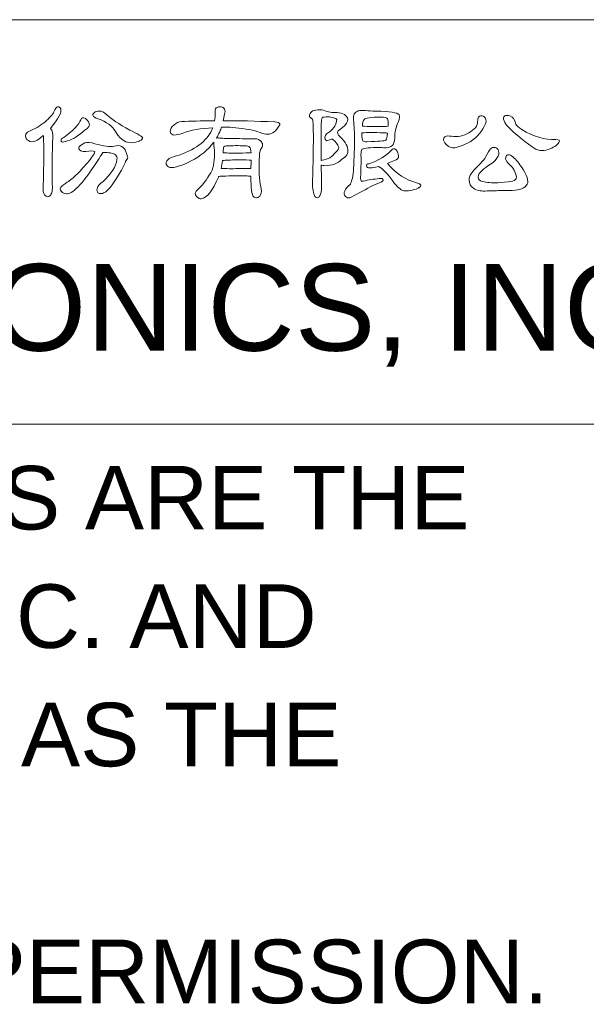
# Model space of a CAD drawing. Extents: x 889 to 1780, y -51 to 579.
# Tile 15 of 20: x 1571 to 1601, y 3 to 54. Entities that reach past the tile are written whole.
import ezdxf

# ---------------------------------------------------------------- set-up
doc = ezdxf.new("R2010")
doc.units = 0
doc.header["$LTSCALE"] = 2
doc.header["$MEASUREMENT"] = 0
doc.layers.get('0').update_dxf_attribs({"linetype": 'CONTINUOUS'})
doc.styles.add('TEXTSTYLE_1', font='ARIAL.TTF')

msp = doc.modelspace()

# ---------------------------------------------------------------- linework, layer by layer
at = {"linetype": 'Continuous', "lineweight": 5}
for p, q in [((1472.291, 54.41), (1757.291, 54.41)), ((1472.291, 33.41), (1757.291, 33.41))]:
    msp.add_line(p, q, dxfattribs=at)
for points, knots in [([(1572.673, 48.392), (1572.673, 48.389), (1572.675, 48.382), (1572.678, 48.373), (1572.678, 48.373), (1572.705, 47.809), (1572.702, 46.937), (1572.673, 45.758), (1572.673, 45.758), (1572.655, 45.536), (1572.675, 45.388), (1572.73, 45.316), (1572.73, 45.316), (1572.85, 45.197), (1572.946, 45.179), (1573.019, 45.264), (1573.019, 45.264), (1573.126, 45.372), (1573.166, 45.572), (1573.14, 45.867), (1573.14, 45.867), (1573.115, 46.688), (1573.126, 47.497), (1573.173, 48.297), (1573.173, 48.297), (1573.185, 48.488), (1573.144, 48.645), (1573.05, 48.764), (1573.05, 48.764), (1573.452, 49.255), (1573.63, 49.595), (1573.583, 49.783), (1573.583, 49.783), (1573.552, 49.864), (1573.497, 49.898), (1573.416, 49.886), (1573.416, 49.886), (1573.352, 49.869), (1573.288, 49.781), (1573.223, 49.623), (1573.223, 49.623), (1573.168, 49.495), (1573.01, 49.317), (1572.749, 49.091), (1572.749, 49.091), (1572.489, 48.882), (1572.213, 48.719), (1571.922, 48.604), (1571.922, 48.604), (1571.815, 48.573), (1571.758, 48.497), (1571.75, 48.373), (1571.75, 48.373), (1571.75, 48.27), (1571.799, 48.19), (1571.897, 48.129), (1571.897, 48.129), (1572.003, 48.062), (1572.134, 48.055), (1572.288, 48.111), (1572.288, 48.111), (1572.369, 48.153), (1572.497, 48.247), (1572.673, 48.392)], [0, 0, 0, 0, 0.0625, 0.0625, 0.0625, 0.0625, 0.125, 0.125, 0.125, 0.125, 0.1875, 0.1875, 0.1875, 0.1875, 0.25, 0.25, 0.25, 0.25, 0.3125, 0.3125, 0.3125, 0.3125, 0.375, 0.375, 0.375, 0.375, 0.4375, 0.4375, 0.4375, 0.4375, 0.5, 0.5, 0.5, 0.5, 0.5625, 0.5625, 0.5625, 0.5625, 0.625, 0.625, 0.625, 0.625, 0.6875, 0.6875, 0.6875, 0.6875, 0.75, 0.75, 0.75, 0.75, 0.8125, 0.8125, 0.8125, 0.8125, 0.875, 0.875, 0.875, 0.875, 0.9375, 0.9375, 0.9375, 0.9375, 1, 1, 1, 1]), ([(1575.518, 49.264), (1575.955, 49.106), (1576.253, 48.886), (1576.415, 48.604), (1576.415, 48.604), (1576.736, 48.066), (1577.15, 47.899), (1577.659, 48.104), (1577.659, 48.104), (1577.663, 48.109), (1577.674, 48.113), (1577.691, 48.116), (1577.691, 48.116), (1577.785, 48.16), (1577.829, 48.215), (1577.825, 48.284), (1577.825, 48.284), (1577.822, 48.335), (1577.601, 48.467), (1577.165, 48.681), (1577.165, 48.681), (1576.589, 48.992), (1576.193, 49.257), (1575.98, 49.476), (1575.98, 49.476), (1575.834, 49.608), (1575.702, 49.672), (1575.583, 49.667), (1575.583, 49.667), (1575.462, 49.664), (1575.377, 49.64), (1575.326, 49.597), (1575.326, 49.597), (1575.245, 49.528), (1575.222, 49.467), (1575.256, 49.411), (1575.256, 49.411), (1575.273, 49.369), (1575.361, 49.319), (1575.518, 49.264)], [0, 0, 0, 0, 0.1, 0.1, 0.1, 0.1, 0.2, 0.2, 0.2, 0.2, 0.3, 0.3, 0.3, 0.3, 0.4, 0.4, 0.4, 0.4, 0.5, 0.5, 0.5, 0.5, 0.6, 0.6, 0.6, 0.6, 0.7, 0.7, 0.7, 0.7, 0.8, 0.8, 0.8, 0.8, 0.9, 0.9, 0.9, 0.9, 1, 1, 1, 1]), ([(1581.783, 46.264), (1581.812, 46.282), (1582.112, 46.294), (1582.68, 46.303), (1582.68, 46.303), (1583.078, 46.307), (1583.336, 46.298), (1583.455, 46.277), (1583.455, 46.277), (1583.455, 45.662), (1583.502, 45.309), (1583.596, 45.22), (1583.596, 45.22), (1583.648, 45.177), (1583.699, 45.153), (1583.751, 45.15), (1583.751, 45.15), (1583.84, 45.166), (1583.91, 45.222), (1583.962, 45.316), (1583.962, 45.316), (1584.013, 45.423), (1584.015, 45.565), (1583.968, 45.746), (1583.968, 45.746), (1583.879, 46.053), (1583.858, 46.594), (1583.905, 47.367), (1583.905, 47.367), (1583.905, 47.521), (1583.939, 47.645), (1584.007, 47.739), (1584.007, 47.739), (1584.049, 47.807), (1584.069, 47.869), (1584.065, 47.925), (1584.065, 47.925), (1584.051, 47.993), (1584.02, 48.053), (1583.968, 48.104), (1583.968, 48.104), (1583.9, 48.185), (1583.802, 48.226), (1583.674, 48.226), (1583.674, 48.226), (1583.596, 48.226), (1583.325, 48.228), (1582.859, 48.232), (1582.859, 48.232), (1582.347, 48.237), (1582.047, 48.243), (1581.962, 48.252), (1581.962, 48.252), (1581.859, 48.264), (1581.789, 48.27), (1581.751, 48.27), (1581.751, 48.27), (1581.72, 48.27), (1581.693, 48.264), (1581.668, 48.252), (1581.668, 48.252), (1581.8, 48.495), (1581.89, 48.687), (1581.937, 48.828), (1581.937, 48.828), (1582.069, 48.845), (1582.368, 48.828), (1582.834, 48.777), (1582.834, 48.777), (1583.363, 48.721), (1583.769, 48.629), (1584.051, 48.501), (1584.051, 48.501), (1584.321, 48.412), (1584.551, 48.463), (1584.744, 48.656), (1584.744, 48.656), (1584.902, 48.839), (1584.972, 48.954), (1584.955, 49.001), (1584.955, 49.001), (1584.939, 49.057), (1584.853, 49.089), (1584.699, 49.097), (1584.699, 49.097), (1583.699, 49.149), (1582.804, 49.167), (1582.014, 49.155), (1582.014, 49.155), (1582.031, 49.283), (1582.056, 49.398), (1582.09, 49.501), (1582.09, 49.501), (1582.121, 49.608), (1582.119, 49.698), (1582.084, 49.77), (1582.084, 49.77), (1582.041, 49.835), (1581.984, 49.871), (1581.911, 49.88), (1581.911, 49.88), (1581.809, 49.893), (1581.72, 49.875), (1581.648, 49.828), (1581.648, 49.828), (1581.606, 49.785), (1581.588, 49.696), (1581.597, 49.559), (1581.597, 49.559), (1581.601, 49.443), (1581.592, 49.309), (1581.572, 49.155), (1581.572, 49.155), (1580.853, 49.155), (1580.285, 49.142), (1579.866, 49.117), (1579.866, 49.117), (1579.7, 49.104), (1579.561, 49.044), (1579.45, 48.937), (1579.45, 48.937), (1579.33, 48.831), (1579.27, 48.721), (1579.27, 48.611), (1579.27, 48.611), (1579.274, 48.529), (1579.315, 48.472), (1579.393, 48.437), (1579.393, 48.437), (1579.46, 48.394), (1579.624, 48.418), (1579.886, 48.508), (1579.886, 48.508), (1580.334, 48.674), (1580.864, 48.77), (1581.475, 48.797), (1581.475, 48.797), (1581.245, 48.181), (1580.664, 47.708), (1579.732, 47.38), (1579.732, 47.38), (1579.27, 47.277), (1579.044, 47.134), (1579.052, 46.95), (1579.052, 46.95), (1579.057, 46.882), (1579.097, 46.82), (1579.174, 46.764), (1579.174, 46.764), (1579.341, 46.661), (1579.732, 46.764), (1580.348, 47.072), (1580.348, 47.072), (1580.834, 47.32), (1581.229, 47.647), (1581.533, 48.053), (1581.533, 48.053), (1581.52, 47.984), (1581.525, 47.888), (1581.545, 47.764), (1581.545, 47.764), (1581.588, 47.315), (1581.552, 46.925), (1581.437, 46.591), (1581.437, 46.591), (1581.258, 46.233), (1581.02, 45.905), (1580.725, 45.61), (1580.725, 45.61), (1580.546, 45.457), (1580.514, 45.329), (1580.629, 45.226), (1580.629, 45.226), (1580.723, 45.136), (1580.806, 45.096), (1580.879, 45.105), (1580.879, 45.105), (1581.173, 45.155), (1581.471, 45.531), (1581.77, 46.233), (1581.77, 46.233), (1581.77, 46.246), (1581.774, 46.255), (1581.783, 46.264)], [0, 0, 0, 0, 0.021739, 0.021739, 0.021739, 0.021739, 0.043478, 0.043478, 0.043478, 0.043478, 0.065217, 0.065217, 0.065217, 0.065217, 0.086957, 0.086957, 0.086957, 0.086957, 0.108696, 0.108696, 0.108696, 0.108696, 0.130435, 0.130435, 0.130435, 0.130435, 0.152174, 0.152174, 0.152174, 0.152174, 0.173913, 0.173913, 0.173913, 0.173913, 0.195652, 0.195652, 0.195652, 0.195652, 0.217391, 0.217391, 0.217391, 0.217391, 0.23913, 0.23913, 0.23913, 0.23913, 0.26087, 0.26087, 0.26087, 0.26087, 0.282609, 0.282609, 0.282609, 0.282609, 0.304348, 0.304348, 0.304348, 0.304348, 0.326087, 0.326087, 0.326087, 0.326087, 0.347826, 0.347826, 0.347826, 0.347826, 0.369565, 0.369565, 0.369565, 0.369565, 0.391304, 0.391304, 0.391304, 0.391304, 0.413043, 0.413043, 0.413043, 0.413043, 0.434783, 0.434783, 0.434783, 0.434783, 0.456522, 0.456522, 0.456522, 0.456522, 0.478261, 0.478261, 0.478261, 0.478261, 0.5, 0.5, 0.5, 0.5, 0.521739, 0.521739, 0.521739, 0.521739, 0.543478, 0.543478, 0.543478, 0.543478, 0.565217, 0.565217, 0.565217, 0.565217, 0.586957, 0.586957, 0.586957, 0.586957, 0.608696, 0.608696, 0.608696, 0.608696, 0.630435, 0.630435, 0.630435, 0.630435, 0.652174, 0.652174, 0.652174, 0.652174, 0.673913, 0.673913, 0.673913, 0.673913, 0.695652, 0.695652, 0.695652, 0.695652, 0.717391, 0.717391, 0.717391, 0.717391, 0.73913, 0.73913, 0.73913, 0.73913, 0.76087, 0.76087, 0.76087, 0.76087, 0.782609, 0.782609, 0.782609, 0.782609, 0.804348, 0.804348, 0.804348, 0.804348, 0.826087, 0.826087, 0.826087, 0.826087, 0.847826, 0.847826, 0.847826, 0.847826, 0.869565, 0.869565, 0.869565, 0.869565, 0.891304, 0.891304, 0.891304, 0.891304, 0.913043, 0.913043, 0.913043, 0.913043, 0.934783, 0.934783, 0.934783, 0.934783, 0.956522, 0.956522, 0.956522, 0.956522, 0.978261, 0.978261, 0.978261, 0.978261, 1, 1, 1, 1]), ([(1586.663, 49.252), (1586.714, 49.008), (1586.714, 47.937), (1586.663, 46.04), (1586.663, 46.04), (1586.646, 45.741), (1586.676, 45.487), (1586.752, 45.278), (1586.752, 45.278), (1586.783, 45.2), (1586.832, 45.162), (1586.9, 45.162), (1586.9, 45.162), (1586.956, 45.162), (1587.003, 45.197), (1587.041, 45.264), (1587.041, 45.264), (1587.097, 45.372), (1587.124, 45.515), (1587.124, 45.694), (1587.124, 45.694), (1587.12, 46.117), (1587.115, 46.506), (1587.112, 46.86), (1587.112, 46.86), (1587.155, 46.847), (1587.216, 46.837), (1587.297, 46.829), (1587.297, 46.829), (1587.669, 46.833), (1587.964, 46.944), (1588.182, 47.161), (1588.182, 47.161), (1588.417, 47.302), (1588.522, 47.468), (1588.496, 47.656), (1588.496, 47.656), (1588.466, 47.899), (1588.303, 48.151), (1588.009, 48.412), (1588.009, 48.412), (1587.933, 48.519), (1587.947, 48.613), (1588.054, 48.694), (1588.054, 48.694), (1588.532, 49.014), (1588.618, 49.279), (1588.31, 49.488), (1588.31, 49.488), (1588.216, 49.544), (1588.092, 49.575), (1587.938, 49.584), (1587.938, 49.584), (1587.691, 49.58), (1587.451, 49.62), (1587.22, 49.707), (1587.22, 49.707), (1587.118, 49.736), (1586.983, 49.738), (1586.817, 49.712), (1586.817, 49.712), (1586.71, 49.696), (1586.629, 49.655), (1586.573, 49.591), (1586.573, 49.591), (1586.509, 49.51), (1586.485, 49.438), (1586.503, 49.373), (1586.503, 49.373), (1586.507, 49.347), (1586.561, 49.306), (1586.663, 49.252)], [0, 0, 0, 0, 0.055556, 0.055556, 0.055556, 0.055556, 0.111111, 0.111111, 0.111111, 0.111111, 0.166667, 0.166667, 0.166667, 0.166667, 0.222222, 0.222222, 0.222222, 0.222222, 0.277778, 0.277778, 0.277778, 0.277778, 0.333333, 0.333333, 0.333333, 0.333333, 0.388889, 0.388889, 0.388889, 0.388889, 0.444444, 0.444444, 0.444444, 0.444444, 0.5, 0.5, 0.5, 0.5, 0.555556, 0.555556, 0.555556, 0.555556, 0.611111, 0.611111, 0.611111, 0.611111, 0.666667, 0.666667, 0.666667, 0.666667, 0.722222, 0.722222, 0.722222, 0.722222, 0.777778, 0.777778, 0.777778, 0.777778, 0.833333, 0.833333, 0.833333, 0.833333, 0.888889, 0.888889, 0.888889, 0.888889, 0.944444, 0.944444, 0.944444, 0.944444, 1, 1, 1, 1]), ([(1589.534, 49.674), (1589.197, 49.73), (1588.975, 49.696), (1588.868, 49.572), (1588.868, 49.572), (1588.803, 49.503), (1588.778, 49.405), (1588.791, 49.277), (1588.791, 49.277), (1588.855, 48.674), (1588.853, 47.768), (1588.785, 46.56), (1588.785, 46.56), (1588.746, 46.175), (1588.682, 45.931), (1588.592, 45.829), (1588.592, 45.829), (1588.498, 45.786), (1588.411, 45.679), (1588.33, 45.508), (1588.33, 45.508), (1588.287, 45.414), (1588.299, 45.322), (1588.368, 45.233), (1588.368, 45.233), (1588.432, 45.168), (1588.509, 45.141), (1588.599, 45.15), (1588.599, 45.15), (1588.944, 45.341), (1589.298, 45.534), (1589.657, 45.726), (1589.657, 45.726), (1589.789, 45.791), (1589.949, 45.861), (1590.137, 45.937), (1590.137, 45.937), (1590.278, 45.993), (1590.342, 46.044), (1590.329, 46.091), (1590.329, 46.091), (1590.325, 46.159), (1590.253, 46.183), (1590.112, 46.161), (1590.112, 46.161), (1589.85, 46.132), (1589.576, 46.087), (1589.285, 46.027), (1589.285, 46.027), (1589.242, 46.023), (1589.211, 46.023), (1589.195, 46.027), (1589.195, 46.027), (1589.165, 46.044), (1589.152, 46.114), (1589.157, 46.239), (1589.157, 46.239), (1589.173, 46.576), (1589.18, 46.961), (1589.175, 47.392), (1589.175, 47.392), (1589.175, 47.538), (1589.188, 47.627), (1589.214, 47.661), (1589.214, 47.661), (1589.253, 47.726), (1589.513, 47.764), (1589.996, 47.777), (1589.996, 47.777), (1590.116, 47.782), (1590.231, 47.775), (1590.342, 47.757), (1590.342, 47.757), (1590.547, 47.741), (1590.703, 47.782), (1590.809, 47.88), (1590.809, 47.88), (1590.874, 47.935), (1590.912, 48.064), (1590.925, 48.264), (1590.925, 48.264), (1590.925, 48.546), (1590.991, 48.835), (1591.125, 49.129), (1591.125, 49.129), (1591.192, 49.275), (1591.201, 49.388), (1591.15, 49.469), (1591.15, 49.469), (1591.069, 49.589), (1590.667, 49.651), (1589.944, 49.655), (1589.944, 49.655), (1589.701, 49.667), (1589.565, 49.674), (1589.534, 49.674)], [0, 0, 0, 0, 0.041667, 0.041667, 0.041667, 0.041667, 0.083333, 0.083333, 0.083333, 0.083333, 0.125, 0.125, 0.125, 0.125, 0.166667, 0.166667, 0.166667, 0.166667, 0.208333, 0.208333, 0.208333, 0.208333, 0.25, 0.25, 0.25, 0.25, 0.291667, 0.291667, 0.291667, 0.291667, 0.333333, 0.333333, 0.333333, 0.333333, 0.375, 0.375, 0.375, 0.375, 0.416667, 0.416667, 0.416667, 0.416667, 0.458333, 0.458333, 0.458333, 0.458333, 0.5, 0.5, 0.5, 0.5, 0.541667, 0.541667, 0.541667, 0.541667, 0.583333, 0.583333, 0.583333, 0.583333, 0.625, 0.625, 0.625, 0.625, 0.666667, 0.666667, 0.666667, 0.666667, 0.708333, 0.708333, 0.708333, 0.708333, 0.75, 0.75, 0.75, 0.75, 0.791667, 0.791667, 0.791667, 0.791667, 0.833333, 0.833333, 0.833333, 0.833333, 0.875, 0.875, 0.875, 0.875, 0.916667, 0.916667, 0.916667, 0.916667, 0.958333, 0.958333, 0.958333, 0.958333, 1, 1, 1, 1]), ([(1574.909, 48.732), (1575.042, 48.809), (1575.09, 48.905), (1575.056, 49.021), (1575.056, 49.021), (1575.014, 49.136), (1574.948, 49.223), (1574.858, 49.283), (1574.858, 49.283), (1574.743, 49.351), (1574.664, 49.328), (1574.621, 49.212), (1574.621, 49.212), (1574.531, 48.969), (1574.236, 48.66), (1573.736, 48.284), (1573.736, 48.284), (1573.621, 48.253), (1573.579, 48.194), (1573.608, 48.104), (1573.608, 48.104), (1573.633, 48.048), (1573.704, 48.04), (1573.819, 48.078), (1573.819, 48.078), (1574.119, 48.156), (1574.422, 48.326), (1574.729, 48.591), (1574.729, 48.591), (1574.807, 48.66), (1574.866, 48.707), (1574.909, 48.732)], [0, 0, 0, 0, 0.125, 0.125, 0.125, 0.125, 0.25, 0.25, 0.25, 0.25, 0.375, 0.375, 0.375, 0.375, 0.5, 0.5, 0.5, 0.5, 0.625, 0.625, 0.625, 0.625, 0.75, 0.75, 0.75, 0.75, 0.875, 0.875, 0.875, 0.875, 1, 1, 1, 1]), ([(1587.112, 49.021), (1587.112, 49.14), (1587.131, 49.247), (1587.169, 49.341), (1587.169, 49.341), (1587.443, 49.384), (1587.659, 49.367), (1587.817, 49.29), (1587.817, 49.29), (1587.859, 49.286), (1587.891, 49.264), (1587.913, 49.225), (1587.913, 49.225), (1587.913, 48.981), (1587.774, 48.755), (1587.496, 48.546), (1587.496, 48.546), (1587.33, 48.47), (1587.27, 48.351), (1587.317, 48.194), (1587.317, 48.194), (1587.346, 48.113), (1587.422, 48.104), (1587.541, 48.168), (1587.541, 48.168), (1587.622, 48.21), (1587.673, 48.221), (1587.695, 48.2), (1587.695, 48.2), (1587.875, 48.08), (1587.981, 47.941), (1588.016, 47.784), (1588.016, 47.784), (1588.032, 47.728), (1587.98, 47.64), (1587.855, 47.521), (1587.855, 47.521), (1587.684, 47.286), (1587.453, 47.149), (1587.162, 47.111), (1587.162, 47.111), (1587.133, 47.107), (1587.114, 47.1), (1587.106, 47.091), (1587.106, 47.091), (1587.101, 47.954), (1587.103, 48.598), (1587.112, 49.021)], [0, 0, 0, 0, 0.083333, 0.083333, 0.083333, 0.083333, 0.166667, 0.166667, 0.166667, 0.166667, 0.25, 0.25, 0.25, 0.25, 0.333333, 0.333333, 0.333333, 0.333333, 0.416667, 0.416667, 0.416667, 0.416667, 0.5, 0.5, 0.5, 0.5, 0.583333, 0.583333, 0.583333, 0.583333, 0.666667, 0.666667, 0.666667, 0.666667, 0.75, 0.75, 0.75, 0.75, 0.833333, 0.833333, 0.833333, 0.833333, 0.916667, 0.916667, 0.916667, 0.916667, 1, 1, 1, 1]), ([(1590.567, 48.873), (1590.498, 48.86), (1590.276, 48.856), (1589.899, 48.86), (1589.899, 48.86), (1589.588, 48.86), (1589.372, 48.869), (1589.253, 48.886), (1589.253, 48.886), (1589.253, 49.044), (1589.28, 49.16), (1589.336, 49.232), (1589.336, 49.232), (1589.392, 49.309), (1589.682, 49.347), (1590.208, 49.347), (1590.208, 49.347), (1590.404, 49.344), (1590.52, 49.315), (1590.553, 49.264), (1590.553, 49.264), (1590.592, 49.212), (1590.603, 49.082), (1590.585, 48.873), (1590.585, 48.873), (1590.581, 48.878), (1590.575, 48.878), (1590.567, 48.873)], [0, 0, 0, 0, 0.142857, 0.142857, 0.142857, 0.142857, 0.285714, 0.285714, 0.285714, 0.285714, 0.428571, 0.428571, 0.428571, 0.428571, 0.571429, 0.571429, 0.571429, 0.571429, 0.714286, 0.714286, 0.714286, 0.714286, 0.857143, 0.857143, 0.857143, 0.857143, 1, 1, 1, 1]), ([(1595.235, 49.129), (1595.24, 49.023), (1595.2, 48.914), (1595.119, 48.802), (1595.119, 48.802), (1594.915, 48.58), (1594.653, 48.435), (1594.337, 48.367), (1594.337, 48.367), (1594.18, 48.337), (1594.025, 48.335), (1593.877, 48.36), (1593.877, 48.36), (1593.731, 48.378), (1593.628, 48.373), (1593.568, 48.347), (1593.568, 48.347), (1593.514, 48.322), (1593.479, 48.277), (1593.466, 48.212), (1593.466, 48.212), (1593.453, 48.132), (1593.498, 48.037), (1593.601, 47.931), (1593.601, 47.931), (1593.678, 47.854), (1593.772, 47.798), (1593.882, 47.764), (1593.882, 47.764), (1593.972, 47.726), (1594.207, 47.784), (1594.588, 47.937), (1594.588, 47.937), (1594.998, 48.121), (1595.303, 48.389), (1595.504, 48.739), (1595.504, 48.739), (1595.61, 48.905), (1595.666, 49.039), (1595.671, 49.142), (1595.671, 49.142), (1595.671, 49.236), (1595.643, 49.306), (1595.588, 49.353), (1595.588, 49.353), (1595.545, 49.396), (1595.491, 49.418), (1595.428, 49.418), (1595.428, 49.418), (1595.359, 49.414), (1595.31, 49.392), (1595.28, 49.353), (1595.28, 49.353), (1595.25, 49.302), (1595.235, 49.228), (1595.235, 49.129)], [0, 0, 0, 0, 0.071429, 0.071429, 0.071429, 0.071429, 0.142857, 0.142857, 0.142857, 0.142857, 0.214286, 0.214286, 0.214286, 0.214286, 0.285714, 0.285714, 0.285714, 0.285714, 0.357143, 0.357143, 0.357143, 0.357143, 0.428571, 0.428571, 0.428571, 0.428571, 0.5, 0.5, 0.5, 0.5, 0.571429, 0.571429, 0.571429, 0.571429, 0.642857, 0.642857, 0.642857, 0.642857, 0.714286, 0.714286, 0.714286, 0.714286, 0.785714, 0.785714, 0.785714, 0.785714, 0.857143, 0.857143, 0.857143, 0.857143, 0.928571, 0.928571, 0.928571, 0.928571, 1, 1, 1, 1]), ([(1596.818, 48.841), (1597.117, 48.542), (1597.534, 48.198), (1598.068, 47.809), (1598.068, 47.809), (1598.324, 47.604), (1598.598, 47.557), (1598.889, 47.668), (1598.889, 47.668), (1599.17, 47.762), (1599.358, 47.882), (1599.452, 48.027), (1599.452, 48.027), (1599.521, 48.134), (1599.47, 48.185), (1599.299, 48.181), (1599.299, 48.181), (1598.71, 48.168), (1598.121, 48.342), (1597.536, 48.7), (1597.536, 48.7), (1597.459, 48.752), (1597.395, 48.799), (1597.343, 48.841), (1597.343, 48.841), (1597.267, 48.909), (1597.222, 48.974), (1597.209, 49.033), (1597.209, 49.033), (1597.166, 49.225), (1597.069, 49.351), (1596.914, 49.411), (1596.914, 49.411), (1596.807, 49.45), (1596.715, 49.45), (1596.639, 49.411), (1596.639, 49.411), (1596.57, 49.369), (1596.56, 49.286), (1596.607, 49.162), (1596.607, 49.162), (1596.65, 49.042), (1596.72, 48.936), (1596.818, 48.841)], [0, 0, 0, 0, 0.090909, 0.090909, 0.090909, 0.090909, 0.181818, 0.181818, 0.181818, 0.181818, 0.272727, 0.272727, 0.272727, 0.272727, 0.363636, 0.363636, 0.363636, 0.363636, 0.454545, 0.454545, 0.454545, 0.454545, 0.545455, 0.545455, 0.545455, 0.545455, 0.636364, 0.636364, 0.636364, 0.636364, 0.727273, 0.727273, 0.727273, 0.727273, 0.818182, 0.818182, 0.818182, 0.818182, 0.909091, 0.909091, 0.909091, 0.909091, 1, 1, 1, 1]), ([(1589.24, 48.526), (1589.471, 48.557), (1589.847, 48.559), (1590.368, 48.533), (1590.368, 48.533), (1590.47, 48.533), (1590.533, 48.525), (1590.553, 48.508), (1590.553, 48.508), (1590.536, 48.315), (1590.509, 48.196), (1590.47, 48.149), (1590.47, 48.149), (1590.406, 48.118), (1590.081, 48.093), (1589.496, 48.071), (1589.496, 48.071), (1589.376, 48.068), (1589.3, 48.082), (1589.265, 48.116), (1589.265, 48.116), (1589.24, 48.142), (1589.224, 48.279), (1589.22, 48.526), (1589.22, 48.526), (1589.224, 48.526), (1589.231, 48.526), (1589.24, 48.526)], [0, 0, 0, 0, 0.142857, 0.142857, 0.142857, 0.142857, 0.285714, 0.285714, 0.285714, 0.285714, 0.428571, 0.428571, 0.428571, 0.428571, 0.571429, 0.571429, 0.571429, 0.571429, 0.714286, 0.714286, 0.714286, 0.714286, 0.857143, 0.857143, 0.857143, 0.857143, 1, 1, 1, 1]), ([(1575.358, 47.571), (1575.354, 47.568), (1575.352, 47.557), (1575.352, 47.54), (1575.352, 47.54), (1575.321, 47.446), (1575.193, 47.26), (1574.967, 46.982), (1574.967, 46.982), (1574.749, 46.722), (1574.554, 46.51), (1574.384, 46.347), (1574.384, 46.347), (1574.123, 46.112), (1573.935, 45.966), (1573.819, 45.905), (1573.819, 45.905), (1573.675, 45.811), (1573.585, 45.726), (1573.55, 45.65), (1573.55, 45.65), (1573.534, 45.594), (1573.572, 45.523), (1573.666, 45.437), (1573.666, 45.437), (1573.756, 45.382), (1573.837, 45.359), (1573.909, 45.367), (1573.909, 45.367), (1574.243, 45.384), (1574.8, 45.997), (1575.583, 47.206), (1575.583, 47.206), (1575.646, 47.34), (1575.702, 47.429), (1575.749, 47.476), (1575.749, 47.476), (1575.753, 47.488), (1575.758, 47.504), (1575.762, 47.521), (1575.762, 47.521), (1576.083, 47.521), (1576.302, 47.476), (1576.422, 47.387), (1576.422, 47.387), (1576.491, 47.331), (1576.516, 47.25), (1576.499, 47.143), (1576.499, 47.143), (1576.46, 46.796), (1576.215, 46.414), (1575.762, 45.995), (1575.762, 45.995), (1575.527, 45.829), (1575.428, 45.666), (1575.467, 45.508), (1575.467, 45.508), (1575.484, 45.439), (1575.518, 45.399), (1575.569, 45.386), (1575.569, 45.386), (1575.637, 45.369), (1575.717, 45.378), (1575.807, 45.412), (1575.807, 45.412), (1576.089, 45.544), (1576.45, 46.044), (1576.89, 46.912), (1576.89, 46.912), (1576.928, 47.015), (1576.969, 47.091), (1577.011, 47.143), (1577.011, 47.143), (1577.037, 47.172), (1577.052, 47.211), (1577.056, 47.258), (1577.056, 47.258), (1577.056, 47.271), (1577.02, 47.387), (1576.948, 47.604), (1576.948, 47.604), (1576.935, 47.668), (1576.862, 47.743), (1576.73, 47.829), (1576.73, 47.829), (1576.648, 47.884), (1576.524, 47.888), (1576.358, 47.842), (1576.358, 47.842), (1576.127, 47.798), (1575.792, 47.839), (1575.352, 47.963), (1575.352, 47.963), (1575.121, 48.04), (1574.95, 48.059), (1574.839, 48.021), (1574.839, 48.021), (1574.698, 47.956), (1574.599, 47.886), (1574.543, 47.809), (1574.543, 47.809), (1574.48, 47.728), (1574.503, 47.658), (1574.615, 47.598), (1574.615, 47.598), (1574.695, 47.568), (1574.785, 47.559), (1574.884, 47.571), (1574.884, 47.571), (1575.119, 47.598), (1575.276, 47.598), (1575.358, 47.571)], [0, 0, 0, 0, 0.035714, 0.035714, 0.035714, 0.035714, 0.071429, 0.071429, 0.071429, 0.071429, 0.107143, 0.107143, 0.107143, 0.107143, 0.142857, 0.142857, 0.142857, 0.142857, 0.178571, 0.178571, 0.178571, 0.178571, 0.214286, 0.214286, 0.214286, 0.214286, 0.25, 0.25, 0.25, 0.25, 0.285714, 0.285714, 0.285714, 0.285714, 0.321429, 0.321429, 0.321429, 0.321429, 0.357143, 0.357143, 0.357143, 0.357143, 0.392857, 0.392857, 0.392857, 0.392857, 0.428571, 0.428571, 0.428571, 0.428571, 0.464286, 0.464286, 0.464286, 0.464286, 0.5, 0.5, 0.5, 0.5, 0.535714, 0.535714, 0.535714, 0.535714, 0.571429, 0.571429, 0.571429, 0.571429, 0.607143, 0.607143, 0.607143, 0.607143, 0.642857, 0.642857, 0.642857, 0.642857, 0.678571, 0.678571, 0.678571, 0.678571, 0.714286, 0.714286, 0.714286, 0.714286, 0.75, 0.75, 0.75, 0.75, 0.785714, 0.785714, 0.785714, 0.785714, 0.821429, 0.821429, 0.821429, 0.821429, 0.857143, 0.857143, 0.857143, 0.857143, 0.892857, 0.892857, 0.892857, 0.892857, 0.928571, 0.928571, 0.928571, 0.928571, 0.964286, 0.964286, 0.964286, 0.964286, 1, 1, 1, 1]), ([(1582.783, 47.482), (1582.399, 47.482), (1582.142, 47.488), (1582.014, 47.501), (1582.014, 47.501), (1582.014, 47.66), (1582.029, 47.762), (1582.058, 47.809), (1582.058, 47.809), (1582.088, 47.847), (1582.244, 47.867), (1582.527, 47.867), (1582.527, 47.867), (1582.911, 47.871), (1583.165, 47.865), (1583.289, 47.847), (1583.289, 47.847), (1583.332, 47.835), (1583.363, 47.818), (1583.385, 47.797), (1583.385, 47.797), (1583.428, 47.741), (1583.457, 47.64), (1583.475, 47.495), (1583.475, 47.495), (1583.356, 47.491), (1583.125, 47.486), (1582.783, 47.482)], [0, 0, 0, 0, 0.142857, 0.142857, 0.142857, 0.142857, 0.285714, 0.285714, 0.285714, 0.285714, 0.428571, 0.428571, 0.428571, 0.428571, 0.571429, 0.571429, 0.571429, 0.571429, 0.714286, 0.714286, 0.714286, 0.714286, 0.857143, 0.857143, 0.857143, 0.857143, 1, 1, 1, 1]), ([(1590.079, 46.784), (1590.298, 46.681), (1590.553, 46.421), (1590.849, 46.002), (1590.849, 46.002), (1591.045, 45.72), (1591.228, 45.562), (1591.399, 45.527), (1591.399, 45.527), (1591.609, 45.502), (1591.856, 45.544), (1592.143, 45.655), (1592.143, 45.655), (1592.156, 45.668), (1592.169, 45.675), (1592.181, 45.675), (1592.181, 45.675), (1592.353, 45.778), (1592.314, 45.867), (1592.066, 45.944), (1592.066, 45.944), (1591.511, 46.076), (1591.009, 46.408), (1590.56, 46.937), (1590.56, 46.937), (1590.688, 47.015), (1590.806, 47.066), (1590.912, 47.091), (1590.912, 47.091), (1591.058, 47.134), (1591.13, 47.215), (1591.13, 47.335), (1591.13, 47.335), (1591.114, 47.454), (1591.071, 47.557), (1591.002, 47.643), (1591.002, 47.643), (1590.908, 47.737), (1590.825, 47.732), (1590.753, 47.629), (1590.753, 47.629), (1590.483, 47.331), (1590.096, 47.098), (1589.592, 46.93), (1589.592, 46.93), (1589.489, 46.93), (1589.444, 46.886), (1589.457, 46.796), (1589.457, 46.796), (1589.462, 46.741), (1589.529, 46.715), (1589.657, 46.719), (1589.657, 46.719), (1589.763, 46.719), (1589.904, 46.741), (1590.079, 46.784)], [0, 0, 0, 0, 0.071429, 0.071429, 0.071429, 0.071429, 0.142857, 0.142857, 0.142857, 0.142857, 0.214286, 0.214286, 0.214286, 0.214286, 0.285714, 0.285714, 0.285714, 0.285714, 0.357143, 0.357143, 0.357143, 0.357143, 0.428571, 0.428571, 0.428571, 0.428571, 0.5, 0.5, 0.5, 0.5, 0.571429, 0.571429, 0.571429, 0.571429, 0.642857, 0.642857, 0.642857, 0.642857, 0.714286, 0.714286, 0.714286, 0.714286, 0.785714, 0.785714, 0.785714, 0.785714, 0.857143, 0.857143, 0.857143, 0.857143, 0.928571, 0.928571, 0.928571, 0.928571, 1, 1, 1, 1]), ([(1595.543, 47.123), (1595.423, 46.982), (1595.329, 46.882), (1595.26, 46.822), (1595.26, 46.822), (1595.03, 46.6), (1594.884, 46.419), (1594.825, 46.277), (1594.825, 46.277), (1594.769, 46.145), (1594.776, 46), (1594.844, 45.841), (1594.844, 45.841), (1594.913, 45.697), (1595.083, 45.589), (1595.357, 45.52), (1595.357, 45.52), (1595.421, 45.508), (1595.707, 45.511), (1596.215, 45.527), (1596.215, 45.527), (1596.293, 45.54), (1596.506, 45.547), (1596.856, 45.547), (1596.856, 45.547), (1597.1, 45.542), (1597.284, 45.56), (1597.408, 45.598), (1597.408, 45.598), (1597.553, 45.628), (1597.677, 45.7), (1597.78, 45.816), (1597.78, 45.816), (1597.835, 45.884), (1597.852, 45.975), (1597.831, 46.091), (1597.831, 46.091), (1597.8, 46.237), (1597.722, 46.414), (1597.594, 46.623), (1597.594, 46.623), (1597.448, 46.867), (1597.296, 47.067), (1597.139, 47.226), (1597.139, 47.226), (1597.045, 47.32), (1596.955, 47.376), (1596.87, 47.392), (1596.87, 47.392), (1596.801, 47.405), (1596.754, 47.392), (1596.728, 47.354), (1596.728, 47.354), (1596.699, 47.311), (1596.686, 47.253), (1596.69, 47.181), (1596.69, 47.181), (1596.707, 47.1), (1596.771, 47.002), (1596.883, 46.886), (1596.883, 46.886), (1597.087, 46.719), (1597.209, 46.499), (1597.248, 46.226), (1597.248, 46.226), (1597.26, 46.132), (1597.192, 46.065), (1597.042, 46.027), (1597.042, 46.027), (1596.953, 45.997), (1596.737, 45.972), (1596.395, 45.95), (1596.395, 45.95), (1596.083, 45.933), (1595.81, 45.944), (1595.574, 45.982), (1595.574, 45.982), (1595.408, 46.013), (1595.31, 46.065), (1595.28, 46.143), (1595.28, 46.143), (1595.254, 46.211), (1595.26, 46.294), (1595.299, 46.392), (1595.299, 46.392), (1595.393, 46.546), (1595.641, 46.748), (1596.043, 46.995), (1596.043, 46.995), (1596.201, 47.14), (1596.296, 47.284), (1596.331, 47.425), (1596.331, 47.425), (1596.348, 47.54), (1596.32, 47.636), (1596.248, 47.713), (1596.248, 47.713), (1596.179, 47.768), (1596.101, 47.786), (1596.011, 47.764), (1596.011, 47.764), (1595.929, 47.748), (1595.857, 47.676), (1595.792, 47.553), (1595.792, 47.553), (1595.702, 47.369), (1595.619, 47.226), (1595.543, 47.123)], [0, 0, 0, 0, 0.037037, 0.037037, 0.037037, 0.037037, 0.074074, 0.074074, 0.074074, 0.074074, 0.111111, 0.111111, 0.111111, 0.111111, 0.148148, 0.148148, 0.148148, 0.148148, 0.185185, 0.185185, 0.185185, 0.185185, 0.222222, 0.222222, 0.222222, 0.222222, 0.259259, 0.259259, 0.259259, 0.259259, 0.296296, 0.296296, 0.296296, 0.296296, 0.333333, 0.333333, 0.333333, 0.333333, 0.37037, 0.37037, 0.37037, 0.37037, 0.407407, 0.407407, 0.407407, 0.407407, 0.444444, 0.444444, 0.444444, 0.444444, 0.481481, 0.481481, 0.481481, 0.481481, 0.518519, 0.518519, 0.518519, 0.518519, 0.555556, 0.555556, 0.555556, 0.555556, 0.592593, 0.592593, 0.592593, 0.592593, 0.62963, 0.62963, 0.62963, 0.62963, 0.666667, 0.666667, 0.666667, 0.666667, 0.703704, 0.703704, 0.703704, 0.703704, 0.740741, 0.740741, 0.740741, 0.740741, 0.777778, 0.777778, 0.777778, 0.777778, 0.814815, 0.814815, 0.814815, 0.814815, 0.851852, 0.851852, 0.851852, 0.851852, 0.888889, 0.888889, 0.888889, 0.888889, 0.925926, 0.925926, 0.925926, 0.925926, 0.962963, 0.962963, 0.962963, 0.962963, 1, 1, 1, 1]), ([(1582.68, 46.674), (1582.33, 46.67), (1582.074, 46.674), (1581.911, 46.688), (1581.911, 46.688), (1581.941, 46.829), (1581.967, 46.965), (1581.988, 47.098), (1581.988, 47.098), (1581.992, 47.098), (1582.003, 47.098), (1582.02, 47.098), (1582.02, 47.098), (1582.127, 47.114), (1582.381, 47.125), (1582.783, 47.13), (1582.783, 47.13), (1583.133, 47.134), (1583.361, 47.127), (1583.468, 47.111), (1583.468, 47.111), (1583.464, 46.97), (1583.46, 46.829), (1583.455, 46.688), (1583.455, 46.688), (1583.314, 46.683), (1583.056, 46.679), (1582.68, 46.674)], [0, 0, 0, 0, 0.142857, 0.142857, 0.142857, 0.142857, 0.285714, 0.285714, 0.285714, 0.285714, 0.428571, 0.428571, 0.428571, 0.428571, 0.571429, 0.571429, 0.571429, 0.571429, 0.714286, 0.714286, 0.714286, 0.714286, 0.857143, 0.857143, 0.857143, 0.857143, 1, 1, 1, 1])]:
    msp.add_open_spline(points, degree=3, knots=knots, dxfattribs=at)

# ---------------------------------------------------------------- texts
at = {"linetype": 'Continuous', "lineweight": 5, "style": 'TEXTSTYLE_1'}
for s, height, p in [('DELTA ELECTRONICS, INC. ', 4.5, (1523.213, 37.221)), ('THESE DRAWINGS AND SPECIFICATIONS ARE THE', 3.3, (1480.841, 27.935)), ('PROPERTY OF DELTA ELECTRONICS, INC. AND', 3.3, (1480.841, 21.785)), ('SHALL NOT BE REPRODUCED OR USED AS THE', 3.3, (1480.841, 15.635)), ('APPARATUSES OR DEVICES WITHOUT PERMISSION.', 3.3, (1480.841, 3.335))]:
    msp.add_text(s, height=height, dxfattribs=at).set_placement(p)

doc.saveas('drawing.dxf')
